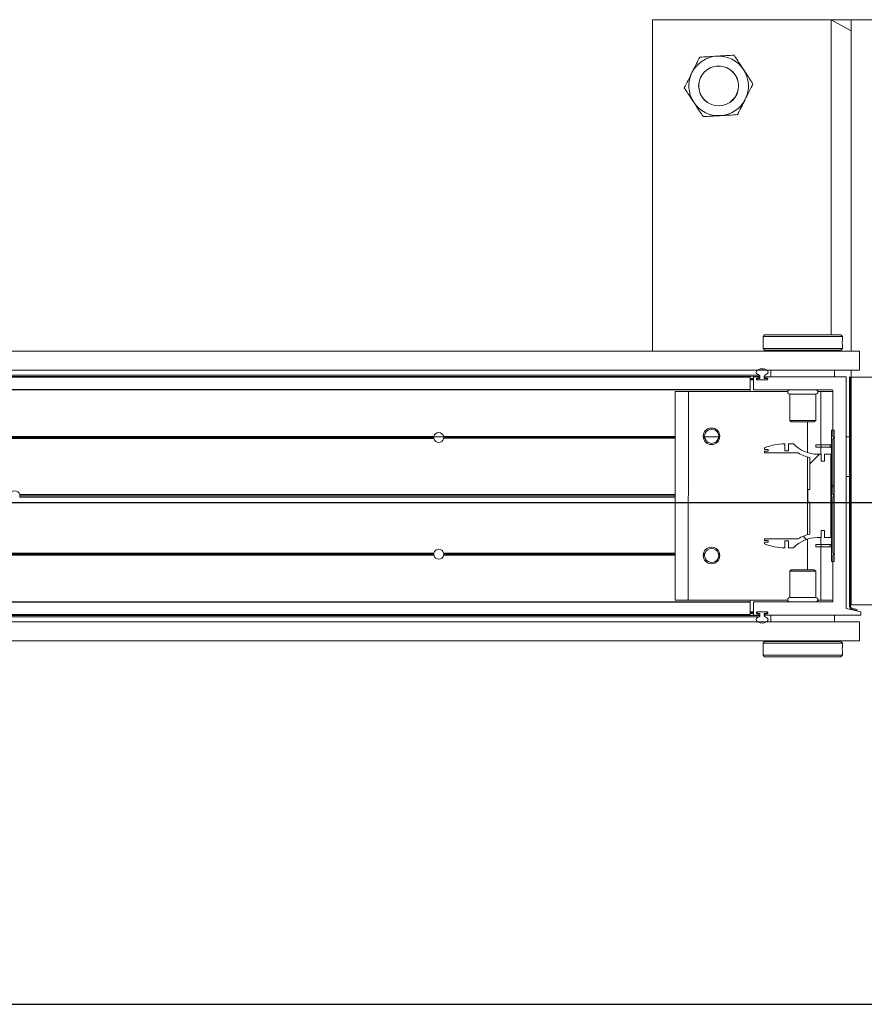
# Model space of a CAD drawing. Header units: feet. Extents: x 0 to 152726, y 0 to 59505.
# Tile 115 of 117: x 152355.9 to 152357.22, y 59421.09 to 59422.64. Entities that reach past the tile are written whole.
import ezdxf

# ---------------------------------------------------------------- set-up
doc = ezdxf.new("R2010")
doc.units = ezdxf.units.FT
doc.header["$LTSCALE"] = 0.1
doc.header["$MEASUREMENT"] = 0
for name, color, linetype, lineweight in [('BR_P_Rail_Object', 251, 'Continuous', 30), ('DR_P_Underdrain', 252, 'Continuous', 13), ('SC_Scratch7', 252, 'Continuous', 0)]:
    doc.layers.add(name, color=color, linetype=linetype, lineweight=lineweight)

# ---------------------------------------------------------------- blocks, each defined once
blk = doc.blocks.new('HIGH ST SCREENWALL_13 PANEL PLAN_2')
at = {"layer": 'SC_Scratch7', "lineweight": 0}
h = blk.add_hatch(dxfattribs=at)
h.set_pattern_fill('ANSI34', color=256, scale=0.1, style=0, pattern_type=2)
h.set_pattern_definition([(44.99814199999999, (-37.96426208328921, -14.21874450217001), (-0.5303118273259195, 0.53034622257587), []), (44.99814199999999, (-37.78748578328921, -14.21875020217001), (-0.5303118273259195, 0.53034622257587), []), (44.99814199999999, (-37.61070938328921, -14.21875600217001), (-0.5303118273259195, 0.53034622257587), []), (44.99814199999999, (-37.43393308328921, -14.21876170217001), (-0.5303118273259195, 0.53034622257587), [])])
h.paths.add_polyline_path([(-28.38139605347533, -0.1481617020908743), (-28.38096463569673, -0.1465518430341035), (-28.3894457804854, -0.1442790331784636, -0.3394542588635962), (-28.39129865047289, -0.1418641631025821), (-28.39128694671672, 0.218998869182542), (-28.39295361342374, 0.2189989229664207), (-28.39296531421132, -0.1418641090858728, 0.339454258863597), (-28.38987719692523, -0.1458888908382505)])
h = blk.add_hatch(dxfattribs=at)
h.set_pattern_fill('ANSI31', color=256, scale=0.01, style=0, pattern_type=2)
h.set_pattern_definition([(44.99814199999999, (-37.9729706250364, -14.22072872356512), (-0.08838530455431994, 0.08839103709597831), [])])
h.paths.add_polyline_path([(-28.42108126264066, 0.1355208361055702), (-28.42108795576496, -0.07085375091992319), (-28.41733796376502, -0.07085387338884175), (-28.41733127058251, 0.1355207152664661)])
h = blk.add_hatch(dxfattribs=at)
h.set_pattern_fill('ANSI38', color=256, scale=0.01, style=0, pattern_type=2)
h.set_pattern_definition([(44.99814199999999, (-37.87566250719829, -14.22925975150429), (-0.08838530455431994, 0.08839103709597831), []), (134.998142, (-37.87566250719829, -14.22925975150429), (-0.2651616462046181, 0.0883967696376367), [0.31249937, -0.18749962])])
h.paths.add_polyline_path([(-28.43215755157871, -0.0223247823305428), (-28.43215790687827, -0.03328276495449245), (-28.42254506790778, -0.0332830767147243), (-28.42254081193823, 0.09795025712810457), (-28.43215365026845, 0.09795056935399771), (-28.43215400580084, 0.08699258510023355), (-28.43779704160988, 0.08699276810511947), (-28.43779668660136, 0.09795075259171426), (-28.44343971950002, 0.09795093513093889, -0.2061892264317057), (-28.48107035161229, 0.1141594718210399), (-28.48910839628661, 0.1141597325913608), (-28.48910875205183, 0.1032017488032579), (-28.49468616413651, 0.1032019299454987), (-28.4946858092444, 0.1141599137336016, 0.09842250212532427), (-28.52670695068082, 0.1077961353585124), (-28.52670703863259, 0.1050894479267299), (-28.52097321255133, 0.1050892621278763), (-28.52097329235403, 0.1026286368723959), (-28.52670711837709, 0.1026288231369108), (-28.5267072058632, 0.09992213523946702), (-28.47381644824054, 0.09992041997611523, 0.0857050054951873), (-28.45534931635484, 0.09261790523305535), (-28.45535095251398, 0.04217715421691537), (-28.4586317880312, 0.04217726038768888), (-28.45863242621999, 0.02249226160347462), (-28.45535159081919, 0.02249215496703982), (-28.45535322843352, -0.02794859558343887, 0.08570500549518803), (-28.47382083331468, -0.03524991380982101), (-28.52671159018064, -0.03524819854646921), (-28.52671167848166, -0.03795488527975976), (-28.52097785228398, -0.03795507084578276), (-28.52097793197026, -0.0404156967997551), (-28.52671175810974, -0.0404155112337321), (-28.52671184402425, -0.04312219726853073, 0.09842250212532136), (-28.49469111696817, -0.04948805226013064), (-28.49469076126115, -0.03853007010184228), (-28.48911334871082, -0.03853025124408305), (-28.48911370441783, -0.04948823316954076), (-28.481075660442, -0.0494884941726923, -0.206189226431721), (-28.44344397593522, -0.03328239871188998), (-28.43780094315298, -0.03328258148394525), (-28.43780058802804, -0.0223245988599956)])
for p, q in [((-28.70303891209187, 0.7815078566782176), (-28.70305583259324, 0.2598422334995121)), ((-28.03637358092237, 0.7814862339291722), (-28.70303891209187, 0.7815078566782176)), ((-28.42180555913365, 0.2856696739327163), (-28.42178947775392, 0.7814987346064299)), ((-28.39053953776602, 0.7814977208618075), (-28.42178947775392, 0.7814987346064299)), ((-28.42178947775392, 0.7814987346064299), (-28.39054010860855, 0.7639196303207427)), ((-28.39053953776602, 0.7814977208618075), (-28.39055645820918, 0.2598320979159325)), ((-28.39053953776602, 0.7814977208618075), (-28.39054010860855, 0.7639196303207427)), ((-28.34887295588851, 0.7814963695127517), (-28.39053953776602, 0.7814977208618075)), ((-28.5289929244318, 0.2831731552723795), (-28.52899302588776, 0.2800453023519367)), ((-28.52649285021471, 0.2856730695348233), (-28.5289929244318, 0.2831731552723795)), ((-28.5289929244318, 0.2831731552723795), (-28.40399317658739, 0.2831691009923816)), ((-28.52649285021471, 0.2856730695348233), (-28.40649308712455, 0.2856691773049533)), ((-28.40399317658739, 0.2831691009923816), (-28.40649308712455, 0.2856691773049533)), ((-28.40399327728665, 0.2800399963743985), (-28.40399317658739, 0.2831691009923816)), ((-28.52899344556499, 0.2671056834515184), (-28.52899354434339, 0.2640590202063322)), ((-28.52899354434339, 0.2640590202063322), (-28.52649363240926, 0.2615589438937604)), ((-28.52899354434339, 0.2640590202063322), (-28.40399379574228, 0.264054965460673)), ((-28.40649386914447, 0.2615550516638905), (-28.40399379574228, 0.264054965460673)), ((-28.40432721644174, 0.2739746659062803), (-28.40431651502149, 0.2721655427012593)), ((-28.40399379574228, 0.264054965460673), (-28.40399369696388, 0.2671040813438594)), ((-32.36711100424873, 0.259961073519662), (-28.37753565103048, 0.259831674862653)), ((-28.52649363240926, 0.2615589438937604), (-28.40649386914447, 0.2615550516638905)), ((-28.52274363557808, 0.2615588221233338), (-28.52274369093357, 0.2598363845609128)), ((-28.41024391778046, 0.2598327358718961), (-28.41024386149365, 0.2615551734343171)), ((-28.37753660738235, 0.2303317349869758), (-28.37753565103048, 0.259831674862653)), ((-32.36711196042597, 0.2304611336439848), (-28.37753660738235, 0.2303317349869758)), ((-28.54941163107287, 0.2190171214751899), (-30.30637988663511, 0.2190741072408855)), ((-28.54941160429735, 0.2198373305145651), (-30.30635121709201, 0.2198943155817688)), ((-30.30631928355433, 0.2208079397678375), (-28.53378660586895, 0.2207504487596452)), ((-30.30625873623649, 0.2225402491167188), (-28.53505528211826, 0.2224828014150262)), ((-28.54941225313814, 0.1998242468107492), (-28.54941163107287, 0.2190171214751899)), ((-28.54941169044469, 0.2171706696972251), (-28.54420336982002, 0.2171705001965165)), ((-28.54941163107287, 0.2190171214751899), (-28.54941160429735, 0.2198373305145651)), ((-28.54420393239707, 0.1998372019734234), (-28.54420331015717, 0.2190169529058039)), ((-28.5433830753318, 0.2198371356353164), (-28.5352318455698, 0.2198368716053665)), ((-28.53920338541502, 0.2169334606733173), (-28.53920342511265, 0.2156988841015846)), ((-28.53916842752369, 0.2171703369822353), (-28.53824504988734, 0.2171703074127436)), ((-28.53523191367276, 0.2177535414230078), (-28.5383831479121, 0.2177536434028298)), ((-28.53824504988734, 0.2171703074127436), (-28.5382450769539, 0.2163369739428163)), ((-28.53824504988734, 0.2171703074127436), (-28.53722482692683, 0.2171702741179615)), ((-28.53378672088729, 0.2171701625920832), (-28.53722482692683, 0.2171702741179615)), ((-28.53441166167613, 0.2190166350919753), (-28.53441167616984, 0.2185737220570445)), ((-28.53378660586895, 0.2207504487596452), (-28.53378672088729, 0.2171701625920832)), ((-28.52712006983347, 0.2171699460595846), (-28.52711995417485, 0.2207502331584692)), ((-28.52349507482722, 0.2171698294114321), (-28.52712006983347, 0.2171699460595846)), ((-28.52649502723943, 0.2185734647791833), (-28.52649501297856, 0.2190163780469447)), ((-28.52252360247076, 0.2177531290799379), (-28.52567484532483, 0.2177532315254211)), ((-28.52567477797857, 0.2198365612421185), (-28.39919044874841, 0.2198324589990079)), ((-28.52170346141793, 0.2156983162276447), (-28.52170342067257, 0.2169328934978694)), ((-28.51649500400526, 0.2198362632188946), (-28.51649466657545, 0.2302529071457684)), ((-28.51649466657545, 0.2302529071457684), (-28.41649486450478, 0.2302496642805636)), ((-28.48211973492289, 0.2303351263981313), (-28.48211973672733, 0.2302517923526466)), ((-28.45086979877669, 0.2302507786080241), (-28.45086979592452, 0.2303341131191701)), ((-28.41649486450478, 0.2302496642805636), (-28.41649520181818, 0.2198330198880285)), ((-28.3983702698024, 0.2190122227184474), (-28.39838206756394, -0.1447501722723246)), ((-28.39295361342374, 0.2189989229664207), (-28.39296531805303, -0.1418641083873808)), ((-28.39295361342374, 0.2189989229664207), (-28.39128694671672, 0.218998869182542)), ((-28.39128694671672, 0.218998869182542), (-28.39129865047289, -0.1418641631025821)), ((-28.39056940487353, -0.1393337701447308), (-28.39055778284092, 0.218998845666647)), ((-28.39055741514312, 0.2303321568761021), (-28.39055778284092, 0.218998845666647)), ((-28.34889120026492, 0.2189974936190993), (-28.39055778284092, 0.218998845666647)), ((-28.54941176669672, 0.2148373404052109), (-28.54420344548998, 0.2148371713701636)), ((-28.54941171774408, 0.2163373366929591), (-28.54420339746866, 0.2163371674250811)), ((-28.53920340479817, 0.2163370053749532), (-28.5382450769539, 0.2163369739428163)), ((-28.53920293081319, 0.2156703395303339), (-28.53824509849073, 0.2156703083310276)), ((-28.5383832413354, 0.2148786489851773), (-28.5225236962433, 0.2148781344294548)), ((-28.53824509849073, 0.2156703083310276), (-28.53824512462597, 0.2148786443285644)), ((-28.5382450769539, 0.2163369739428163), (-28.53824509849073, 0.2156703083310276)), ((-28.53741179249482, 0.214836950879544), (-28.52349515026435, 0.2148364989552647)), ((-28.52266179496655, 0.2156698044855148), (-28.52266177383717, 0.2163364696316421)), ((-28.54941228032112, 0.1990040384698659), (-30.30707940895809, 0.1990610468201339)), ((-28.54941225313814, 0.1998242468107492), (-30.30705074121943, 0.1998812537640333)), ((-28.66732879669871, 0.1964037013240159), (-28.66733943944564, -0.1317206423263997)), ((-28.64649550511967, 0.1964030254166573), (-28.66732879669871, 0.1964037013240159)), ((-28.64649550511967, 0.1964030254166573), (-28.64650614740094, -0.1317213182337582)), ((-28.49012278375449, 0.1963979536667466), (-28.64649550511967, 0.1964030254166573)), ((-28.54941236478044, 0.1963998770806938), (-28.54941228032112, 0.1990040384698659)), ((-28.54941228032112, 0.1990040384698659), (-28.54941225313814, 0.1998242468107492)), ((-28.4200244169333, 0.1989998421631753), (-28.54337062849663, 0.1990038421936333)), ((-28.48691261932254, 0.1924403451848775), (-28.48691396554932, 0.1509574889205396)), ((-28.44607936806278, 0.1924390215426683), (-28.48691261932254, 0.1924403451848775)), ((-28.44608071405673, 0.1509561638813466), (-28.44607936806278, 0.1924390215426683)), ((-28.43816258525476, 0.1963962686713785), (-28.44286894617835, 0.1963964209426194)), ((-28.43816258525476, 0.1963962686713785), (-28.43816530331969, 0.1126047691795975)), ((-28.41920429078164, 0.196395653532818), (-28.43816258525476, 0.1963962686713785)), ((-28.41920658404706, 0.1256666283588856), (-28.41920423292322, 0.1981796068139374)), ((-28.48691396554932, 0.1509574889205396), (-28.48454199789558, 0.1485853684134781)), ((-28.44608071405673, 0.1509561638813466), (-28.48691396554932, 0.1509574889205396)), ((-28.44845283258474, 0.1485841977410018), (-28.48454199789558, 0.1485853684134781)), ((-28.45899743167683, 0.1485845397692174), (-28.45899899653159, 0.1003439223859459)), ((-28.44845283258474, 0.1485841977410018), (-28.44608071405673, 0.1509561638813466)), ((-29.04680848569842, 0.1240203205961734), (-30.1431615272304, 0.1240558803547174)), ((-29.04665668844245, 0.1256869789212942), (-30.1431614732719, 0.1257225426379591)), ((-29.04672867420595, 0.1252703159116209), (-29.03126537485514, 0.1252698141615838)), ((-28.66733109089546, 0.1256746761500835), (-29.03133733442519, 0.12568648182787)), ((-28.66733114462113, 0.1240080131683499), (-29.03118564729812, 0.1240198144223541)), ((-28.62090668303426, 0.1256731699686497), (-28.62305367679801, 0.1256732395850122)), ((-28.62071700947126, 0.1240065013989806), (-28.62289265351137, 0.1240065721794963)), ((-28.62088315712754, 0.1252565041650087), (-28.59877928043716, 0.1252557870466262)), ((-28.5971865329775, 0.1240057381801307), (-28.59894550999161, 0.1240057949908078)), ((-28.59702539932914, 0.1256723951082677), (-28.59875572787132, 0.1256724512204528)), ((-28.42108795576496, -0.07085375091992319), (-28.42108126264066, 0.1355208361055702)), ((-28.41733127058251, 0.1355207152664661), (-28.42108126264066, 0.1355208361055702)), ((-28.41920669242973, 0.1223333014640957), (-28.41670664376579, 0.1239998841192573)), ((-28.41670664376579, 0.1239998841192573), (-28.41920658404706, 0.1256666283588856)), ((-28.41733796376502, -0.07085387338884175), (-28.41733127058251, 0.1355207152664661)), ((-28.39837331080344, 0.1252492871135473), (-28.39295665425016, 0.125249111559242)), ((-29.04660042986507, 0.1223536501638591), (-30.14316158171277, 0.1223892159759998)), ((-28.66733119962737, 0.1223413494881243), (-29.0313938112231, 0.1223531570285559)), ((-28.62026095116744, 0.1223398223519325), (-28.62250876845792, 0.1223398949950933)), ((-28.59757052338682, 0.1223390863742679), (-28.59940167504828, 0.1223391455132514)), ((-28.49468616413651, 0.1032019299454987), (-28.49468580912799, 0.1141599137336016)), ((-28.48910839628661, 0.1141597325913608), (-28.48910875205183, 0.1032017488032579)), ((-28.48107035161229, 0.1141594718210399), (-28.48910839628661, 0.1141597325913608)), ((-28.44584074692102, 0.1088550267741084), (-28.44584062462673, 0.1126050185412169)), ((-28.43750742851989, 0.1088547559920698), (-28.44584074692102, 0.1088550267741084)), ((-28.43750730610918, 0.1126047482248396), (-28.44584062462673, 0.1126050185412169)), ((-28.4381654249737, 0.1088547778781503), (-28.43816577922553, 0.09795076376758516)), ((-28.43750742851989, 0.1088547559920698), (-28.43750730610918, 0.1126047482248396)), ((-28.4234987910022, 0.1088543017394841), (-28.43750742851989, 0.1088547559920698)), ((-28.42349866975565, 0.1126042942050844), (-28.43750730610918, 0.1126047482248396)), ((-28.4234987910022, 0.1088543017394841), (-28.42349866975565, 0.1126042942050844)), ((-28.4192095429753, 0.0344580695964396), (-28.41920669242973, 0.1223333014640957)), ((-28.52670711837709, 0.1026288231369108), (-28.5267072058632, 0.09992213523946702)), ((-28.5267072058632, 0.09992213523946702), (-28.47381644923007, 0.09992041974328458)), ((-28.52097329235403, 0.1026286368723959), (-28.52670711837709, 0.1026288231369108)), ((-28.52670695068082, 0.1077961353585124), (-28.52670703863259, 0.1050894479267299)), ((-28.52670703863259, 0.1050894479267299), (-28.52097321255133, 0.1050892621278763)), ((-28.52097321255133, 0.1050892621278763), (-28.52097329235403, 0.1026286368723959)), ((-28.48910875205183, 0.1032017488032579), (-28.49468616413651, 0.1032019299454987)), ((-28.45899921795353, 0.09350242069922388), (-28.45900318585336, -0.02883287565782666)), ((-28.43779668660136, 0.09795075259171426), (-28.4434397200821, 0.09795093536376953)), ((-28.43779704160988, 0.08699276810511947), (-28.43779668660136, 0.09795075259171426)), ((-28.43215365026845, 0.09795056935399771), (-28.43215400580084, 0.08699258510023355)), ((-28.42254081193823, 0.09795025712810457), (-28.43215365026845, 0.09795056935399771)), ((-28.42254506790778, -0.0332830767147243), (-28.42254081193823, 0.09795025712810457)), ((-28.45534931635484, 0.09261790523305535), (-28.45535095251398, 0.04217715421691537)), ((-28.43215400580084, 0.08699258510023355), (-28.43779704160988, 0.08699276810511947)), ((-28.39837533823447, 0.06274941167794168), (-28.39295868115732, 0.06274923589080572)), ((-28.66733404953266, 0.03446611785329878), (-29.69814725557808, 0.03449955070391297)), ((-28.66733411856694, 0.03234152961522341), (-29.69785288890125, 0.03237495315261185)), ((-28.4586317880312, 0.04217726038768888), (-28.45863242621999, 0.02249226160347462)), ((-28.45535095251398, 0.04217715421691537), (-28.4586317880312, 0.04217726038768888)), ((-28.41920968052, 0.030208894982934), (-28.41708502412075, 0.03233341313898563)), ((-28.41708502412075, 0.03233341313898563), (-28.4192095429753, 0.0344580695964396)), ((-28.66733418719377, 0.03021694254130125), (-29.69814739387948, 0.03025037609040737)), ((-28.45863242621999, 0.02249226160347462), (-28.45535159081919, 0.02249215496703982)), ((-28.45535159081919, 0.02249215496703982), (-28.45535322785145, -0.0279485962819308)), ((-28.41921253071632, -0.05766633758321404), (-28.41920968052, 0.030208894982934)), ((-28.43780094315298, -0.03328258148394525), (-28.43780058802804, -0.0223245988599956)), ((-28.43780058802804, -0.0223245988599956), (-28.43215755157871, -0.0223247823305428)), ((-28.43215755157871, -0.0223247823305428), (-28.43215790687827, -0.03328276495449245)), ((-28.52671175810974, -0.0404155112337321), (-28.52671184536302, -0.04312219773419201)), ((-28.52097793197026, -0.0404156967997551), (-28.52671175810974, -0.0404155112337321)), ((-28.52671159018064, -0.03524819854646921), (-28.52671167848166, -0.03795488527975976)), ((-28.52671167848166, -0.03795488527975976), (-28.52097785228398, -0.03795507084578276)), ((-28.47382083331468, -0.03524991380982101), (-28.52671159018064, -0.03524819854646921)), ((-28.52097785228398, -0.03795507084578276), (-28.52097793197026, -0.0404156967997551)), ((-28.49469111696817, -0.04948805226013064), (-28.49469076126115, -0.03853007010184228)), ((-28.49469076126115, -0.03853007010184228), (-28.48911334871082, -0.03853025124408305)), ((-28.48911334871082, -0.03853025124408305), (-28.48911370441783, -0.04948823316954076)), ((-28.45900340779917, -0.03567437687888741), (-28.45900497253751, -0.08391499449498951)), ((-28.44584571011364, -0.04418633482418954), (-28.44584583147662, -0.0479363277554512)), ((-28.44584571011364, -0.04418633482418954), (-28.43751239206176, -0.04418660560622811)), ((-28.44344397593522, -0.03328239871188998), (-28.43780094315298, -0.03328258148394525)), ((-28.43817003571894, -0.03328256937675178), (-28.43817038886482, -0.04418658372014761)), ((-28.43751239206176, -0.04418660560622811), (-28.43751251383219, -0.04793659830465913)), ((-28.43751239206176, -0.04418660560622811), (-28.42350375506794, -0.04418705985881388)), ((-28.43215790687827, -0.03328276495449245), (-28.42254506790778, -0.0332830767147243)), ((-28.42350387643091, -0.04793705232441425), (-28.42350375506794, -0.04418705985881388)), ((-29.04666274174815, -0.06097931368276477), (-30.14316752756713, -0.06094374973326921)), ((-29.04681443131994, -0.05931264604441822), (-30.14316747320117, -0.05927708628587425)), ((-29.04660626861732, -0.05764598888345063), (-30.14316742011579, -0.05761042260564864)), ((-28.6673370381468, -0.05765829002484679), (-29.03139964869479, -0.05764648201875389)), ((-28.66733714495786, -0.06099161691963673), (-29.03134338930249, -0.06097981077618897)), ((-28.66733709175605, -0.05932495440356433), (-29.031191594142, -0.05931315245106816)), ((-28.62091273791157, -0.06099312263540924), (-28.62305973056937, -0.06099305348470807)), ((-28.62072295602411, -0.05932646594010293), (-28.62289859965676, -0.05932639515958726)), ((-28.62026678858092, -0.05765981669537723), (-28.62251460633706, -0.05765974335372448)), ((-28.59757636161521, -0.05766055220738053), (-28.59940751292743, -0.05766049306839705)), ((-28.59703145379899, -0.06099389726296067), (-28.59876178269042, -0.06099384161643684)), ((-28.48911370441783, -0.04948823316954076), (-28.48107565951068, -0.0494884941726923)), ((-28.44584583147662, -0.0479363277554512), (-28.43751251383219, -0.04793659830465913)), ((-28.43817051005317, -0.04793657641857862), (-28.43817322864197, -0.131728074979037)), ((-28.43751251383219, -0.04793659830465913), (-28.42350387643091, -0.04793705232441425)), ((-28.41921499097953, -0.1335126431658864), (-28.41921263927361, -0.06099966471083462)), ((-28.41921263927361, -0.06099966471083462), (-28.41671259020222, -0.05933308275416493)), ((-28.41671259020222, -0.05933308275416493), (-28.41921253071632, -0.05766633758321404)), ((-28.42108795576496, -0.07085375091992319), (-28.41733796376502, -0.07085387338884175)), ((-28.48692166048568, -0.08628613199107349), (-28.48692300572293, -0.127768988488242)), ((-28.48454953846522, -0.0839141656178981), (-28.48692166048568, -0.08628613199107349)), ((-28.48692166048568, -0.08628613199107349), (-28.44608840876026, -0.08628745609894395)), ((-28.48454953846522, -0.0839141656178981), (-28.448460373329, -0.08391533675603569)), ((-28.44608840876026, -0.08628745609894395), (-28.448460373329, -0.08391533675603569)), ((-28.44608975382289, -0.1277703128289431), (-28.44608840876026, -0.08628745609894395)), ((-28.54942309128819, -0.1343286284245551), (-30.30709021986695, -0.1342716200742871)), ((-28.54942311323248, -0.1350167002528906), (-30.30706621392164, -0.1349596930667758)), ((-28.64650614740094, -0.1317213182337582), (-28.66733943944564, -0.1317206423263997)), ((-28.49013342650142, -0.1317263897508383), (-28.64650614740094, -0.1317213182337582)), ((-28.54942374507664, -0.1544738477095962), (-28.54942311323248, -0.1350167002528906)), ((-28.54942311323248, -0.1350167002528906), (-28.54942309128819, -0.1343286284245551)), ((-28.54942309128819, -0.1343286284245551), (-28.54942300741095, -0.1317244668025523)), ((-28.54421542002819, -0.1543418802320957), (-28.5442147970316, -0.135149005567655)), ((-28.54339456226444, -0.1343288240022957), (-28.42003522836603, -0.1343328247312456)), ((-28.48692300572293, -0.127768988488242), (-28.44608975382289, -0.1277703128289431)), ((-28.43817322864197, -0.131728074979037), (-28.44287958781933, -0.1317279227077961)), ((-28.41921493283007, -0.1317286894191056), (-28.43817322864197, -0.131728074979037)), ((-28.39056940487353, -0.1393337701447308), (-28.34890282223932, -0.1393351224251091)), ((-28.54942374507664, -0.1544738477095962), (-30.30638738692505, -0.1544168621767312)), ((-28.54942376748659, -0.155161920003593), (-28.54942374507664, -0.1544738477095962)), ((-28.54942368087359, -0.1524952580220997), (-28.5442153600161, -0.1524954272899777)), ((-28.54942365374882, -0.1516619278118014), (-28.5442153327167, -0.1516620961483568)), ((-28.54942363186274, -0.1509952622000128), (-28.54421531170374, -0.1509954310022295)), ((-28.54942360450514, -0.1501619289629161), (-28.54421528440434, -0.1501620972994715)), ((-28.53921531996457, -0.1510241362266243), (-28.53921536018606, -0.1522587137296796)), ((-28.5392153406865, -0.1516622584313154), (-28.5382570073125, -0.1516622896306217)), ((-28.53921482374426, -0.1509955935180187), (-28.53825698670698, -0.1509956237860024)), ((-28.53918041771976, -0.1524955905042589), (-28.53825703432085, -0.1524956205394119)), ((-28.53839517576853, -0.1530789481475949), (-28.53524394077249, -0.1530790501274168)), ((-28.52253553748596, -0.1502044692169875), (-28.53839508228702, -0.1502039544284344)), ((-28.5382570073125, -0.1516622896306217), (-28.53825703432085, -0.1524956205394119)), ((-28.53825703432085, -0.1524956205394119), (-28.53742370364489, -0.1524956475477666)), ((-28.53825698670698, -0.1509956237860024), (-28.53825700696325, -0.1516622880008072)), ((-28.53825695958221, -0.150203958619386), (-28.53825698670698, -0.1509956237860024)), ((-28.53742370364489, -0.1524956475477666), (-28.53379871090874, -0.1524957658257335)), ((-28.52350698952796, -0.1501627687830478), (-28.53742362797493, -0.150162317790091)), ((-28.53442375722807, -0.1538992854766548), (-28.53442377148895, -0.1543421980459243)), ((-28.53379871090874, -0.1524957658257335), (-28.53379882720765, -0.1560760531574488)), ((-28.52713217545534, -0.1560762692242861), (-28.52713205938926, -0.1524959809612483)), ((-28.52713205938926, -0.1524959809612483), (-28.5236939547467, -0.1524960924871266)), ((-28.52650712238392, -0.1543424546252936), (-28.52650710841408, -0.1538995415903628)), ((-28.5256868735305, -0.1530793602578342), (-28.52253563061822, -0.1530794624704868)), ((-28.52267370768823, -0.1516627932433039), (-28.52267368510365, -0.1509961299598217)), ((-28.52171539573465, -0.1522592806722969), (-28.52171535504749, -0.1510247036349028)), ((-28.39838206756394, -0.1447501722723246), (-28.37494478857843, -0.1501675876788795)), ((-28.38987719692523, -0.1458888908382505), (-28.38139605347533, -0.1481617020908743)), ((-28.38944578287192, -0.1442790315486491), (-28.38096463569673, -0.1465518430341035)), ((-28.38096463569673, -0.1465518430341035), (-28.38139605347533, -0.1481617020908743)), ((-28.37494478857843, -0.1501675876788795), (-28.37494495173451, -0.1551675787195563)), ((-32.36712481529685, -0.1658714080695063), (-28.37754946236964, -0.166000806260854)), ((-28.54942376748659, -0.155161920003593), (-30.30636337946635, -0.1551049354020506)), ((-30.30633150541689, -0.1560185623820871), (-28.53379882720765, -0.1560760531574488)), ((-30.30627107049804, -0.1577508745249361), (-28.5350676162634, -0.1578083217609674)), ((-28.53524400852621, -0.1551623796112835), (-28.54339523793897, -0.1551621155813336)), ((-28.37494495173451, -0.1551675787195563), (-28.52568694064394, -0.1551626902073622)), ((-28.51650750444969, -0.1655796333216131), (-28.51650716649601, -0.1551629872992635)), ((-28.41650770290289, -0.1655828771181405), (-28.51650750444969, -0.1655796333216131)), ((-28.48213257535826, -0.1655807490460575), (-28.48213258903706, -0.1659974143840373)), ((-28.45088265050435, -0.1659984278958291), (-28.45088263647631, -0.1655817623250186)), ((-28.41650736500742, -0.1551662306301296), (-28.41650770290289, -0.1655828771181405)), ((-28.3775504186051, -0.1955007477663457), (-28.37754946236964, -0.166000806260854)), ((-32.36712577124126, -0.1953713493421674), (-28.3775504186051, -0.1955007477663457)), ((-28.52900857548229, -0.1993849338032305), (-28.52900867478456, -0.202434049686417)), ((-28.52650850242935, -0.19688502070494), (-28.52900857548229, -0.1993849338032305)), ((-28.40400882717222, -0.1993889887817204), (-28.52900857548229, -0.1993849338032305)), ((-28.40650873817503, -0.1968889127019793), (-28.52650850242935, -0.19688502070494)), ((-28.52275845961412, -0.1954960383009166), (-28.52275850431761, -0.1968851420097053)), ((-28.41025873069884, -0.196888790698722), (-28.4102586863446, -0.1954996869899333)), ((-28.40400882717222, -0.1993889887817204), (-28.40650873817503, -0.1968889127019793)), ((-28.40400892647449, -0.2024356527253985), (-28.40400882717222, -0.1993889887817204)), ((-28.52900909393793, -0.215369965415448), (-28.52900919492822, -0.2184990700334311)), ((-28.52867515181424, -0.2093046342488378), (-28.52868585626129, -0.2074955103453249)), ((-28.40400944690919, -0.2185031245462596), (-28.40400934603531, -0.215375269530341)), ((-28.52900919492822, -0.2184990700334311), (-28.52650928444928, -0.2209991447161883)), ((-28.40400944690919, -0.2185031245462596), (-28.52900919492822, -0.2184990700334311)), ((-28.40650952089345, -0.2210030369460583), (-28.52650928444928, -0.2209991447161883)), ((-28.40650952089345, -0.2210030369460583), (-28.40400944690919, -0.2185031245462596))]:
    blk.add_line(p, q, dxfattribs=at)
for centre, radius in [((-28.59887583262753, 0.6773380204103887), 0.0314166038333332), ((-28.59887583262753, 0.6773380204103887), 0.03124993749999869), ((-28.610039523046, 0.1260894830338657), 0.01302080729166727), ((-28.61004560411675, -0.06141014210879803), 0.01302080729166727)]:
    blk.add_circle(centre, radius, dxfattribs=at)
for centre, radius, start, end in [((-28.59887583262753, 0.6773380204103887), 0.04687490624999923, 93.33381642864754, 153.333816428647), ((-28.59887583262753, 0.6773380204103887), 0.0468749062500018, 33.33381642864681, 93.33381642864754), ((-28.59887583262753, 0.6773380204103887), 0.04687490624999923, 153.333816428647, 213.3338164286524), ((-28.59887583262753, 0.6773380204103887), 0.0468749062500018, 333.3338164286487, 33.33381642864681), ((-28.59887583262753, 0.6773380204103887), 0.04687490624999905, 213.3338164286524, 273.3338164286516), ((-28.59887583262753, 0.6773380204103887), 0.04687490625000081, 273.3338164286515, 333.3338164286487), ((-28.5913109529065, 0.2736178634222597), 0.06265684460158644, 354.0342443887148, 5.88784886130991), ((-28.54338310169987, 0.2190169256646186), 0.0008202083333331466, 89.99814166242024, 179.9981416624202), ((-28.53838317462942, 0.2169334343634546), 0.0008202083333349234, 89.9981416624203, 179.9981416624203), ((-28.53722486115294, 0.2161290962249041), 0.001041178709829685, 89.9981416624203, 168.4830518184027), ((-28.53523188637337, 0.2185737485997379), 0.0008202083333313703, 269.9981416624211, 359.9981416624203), ((-28.53523187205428, 0.2190166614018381), 0.0008202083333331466, 359.9981416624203, 89.99814166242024), ((-28.53560361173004, 0.22075050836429), 0.001817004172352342, 359.9981400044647, 72.43568222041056), ((-28.52530294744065, 0.2207501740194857), 0.001817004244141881, 107.5606013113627, 179.9981416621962), ((-28.52567481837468, 0.2185734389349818), 0.0008202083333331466, 179.9981416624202, 269.9981416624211), ((-28.52567480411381, 0.2190163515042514), 0.0008202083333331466, 89.99814166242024, 179.9981416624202), ((-28.5234951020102, 0.2163364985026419), 0.0008333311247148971, 359.9981056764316, 89.99814166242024), ((-28.52252362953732, 0.2169329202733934), 0.0008202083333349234, 359.9981416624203, 89.9981416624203), ((-28.39919047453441, 0.2190122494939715), 0.0008202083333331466, 359.9981416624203, 89.99814166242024), ((-28.53838321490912, 0.2156988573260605), 0.0008202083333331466, 179.9981416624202, 269.9981416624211), ((-28.53741176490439, 0.2156702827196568), 0.0008333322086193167, 179.9982015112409, 269.9981416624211), ((-28.52349512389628, 0.2156698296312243), 0.0008333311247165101, 269.9981416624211, 359.9981802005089), ((-28.52252366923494, 0.2156983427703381), 0.0008202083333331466, 269.9981416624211, 359.9981416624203), ((-28.5433706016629, 0.1998371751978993), 0.0008333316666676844, 179.9981416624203, 269.9981416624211), ((-28.4869125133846, 0.1957211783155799), 0.003280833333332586, 89.99814166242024, 269.9981416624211), ((-28.44607926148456, 0.1957198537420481), 0.003280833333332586, 269.9981416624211, 89.99814166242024), ((-28.42002444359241, 0.1981796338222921), 0.0008202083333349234, 359.9981416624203, 89.9981416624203), ((-29.03899706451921, 0.1241491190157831), 0.007812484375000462, 168.6473907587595, 180.9446345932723), ((-29.03899706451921, 0.1241491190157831), 0.007812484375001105, 180.9446345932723, 193.2865001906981), ((-29.03899706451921, 0.1241491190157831), 0.007812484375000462, 11.34889256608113, 168.6473907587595), ((-29.03899706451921, 0.1241491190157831), 0.007812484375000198, 346.7097831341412, 359.0516487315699), ((-29.03899706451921, 0.1241491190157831), 0.007812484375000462, 359.0516487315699, 11.34889256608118), ((-28.60983118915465, 0.126089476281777), 0.01108331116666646, 357.8436572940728, 182.1526260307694), ((-28.60983118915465, 0.126089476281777), 0.01108331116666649, 182.1526260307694, 190.8324766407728), ((-28.60983118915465, 0.126089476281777), 0.01108331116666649, 190.8324766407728, 199.7742688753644), ((-28.60983118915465, 0.126089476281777), 0.01108331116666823, 340.222014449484, 349.1638066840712), ((-28.60983118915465, 0.126089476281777), 0.01108331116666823, 349.1638066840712, 357.8436572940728), ((-29.03899706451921, 0.1241491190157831), 0.007812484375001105, 193.2865001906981, 346.7097831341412), ((-28.60983118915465, 0.126089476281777), 0.01108331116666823, 199.7742688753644, 340.222014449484), ((-28.49468852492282, 0.03043000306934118), 0.08372991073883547, 89.9981416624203, 112.4825022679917), ((-28.44343803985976, 0.1497417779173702), 0.05179084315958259, 223.3961394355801, 269.9981416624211), ((-28.42349886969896, 0.1064376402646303), 0.002416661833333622, 359.9981416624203, 89.9981416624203), ((-28.42349886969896, 0.1064376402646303), 0.006166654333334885, 66.92587189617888, 89.9981416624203), ((-28.44343803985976, 0.1497417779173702), 0.05835250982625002, 238.6273874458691, 258.2216459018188), ((-29.70566537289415, 0.03237520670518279), 0.007812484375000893, 15.77834138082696, 164.2179419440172), ((-29.70566537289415, 0.03237520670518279), 0.00781248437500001, 344.2179419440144, 359.9981416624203), ((-29.70566537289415, 0.03237520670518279), 0.00781248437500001, 359.9981416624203, 15.77834138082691), ((-28.44344565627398, -0.08507324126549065), 0.05835250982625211, 101.774637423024, 121.3688958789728), ((-28.49468840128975, 0.03424185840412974), 0.08372991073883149, 247.5137810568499, 269.9981416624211), ((-28.44344565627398, -0.08507324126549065), 0.05179084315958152, 89.9981416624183, 136.600143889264), ((-28.42350367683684, -0.04177039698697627), 0.002416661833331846, 269.9981416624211, 359.9981416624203), ((-29.03900301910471, -0.05944195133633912), 0.007812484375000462, 179.0516487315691, 191.3488925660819), ((-29.03900301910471, -0.05944195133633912), 0.007812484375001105, 166.7097831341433, 179.0516487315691), ((-29.03900301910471, -0.05944195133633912), 0.007812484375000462, 191.3488925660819, 348.6473907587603), ((-29.03900301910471, -0.05944195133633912), 0.007812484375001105, 13.2865001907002, 166.7097831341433), ((-29.03900301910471, -0.05944195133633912), 0.007812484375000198, 0.9446345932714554, 13.2865001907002), ((-29.03900301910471, -0.05944195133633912), 0.007812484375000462, 348.6473907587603, 0.9446345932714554), ((-28.60983727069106, -0.06141014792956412), 0.01108331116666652, 177.8436572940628, 2.152626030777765), ((-28.60983727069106, -0.06141014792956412), 0.01108331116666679, 169.1638066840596, 177.8436572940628), ((-28.60983727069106, -0.06141014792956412), 0.01108331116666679, 160.2220144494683, 169.1638066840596), ((-28.60983727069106, -0.06141014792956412), 0.01108331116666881, 19.77426887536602, 160.2220144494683), ((-28.60983727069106, -0.06141014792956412), 0.01108331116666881, 10.83247664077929, 19.77426887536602), ((-28.60983727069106, -0.06141014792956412), 0.01108331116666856, 2.152626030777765, 10.83247664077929), ((-28.42350367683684, -0.04177039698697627), 0.006166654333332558, 269.9981416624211, 293.0704114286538), ((-28.54339458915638, -0.1351490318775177), 0.0008202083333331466, 89.99814166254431, 179.9981416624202), ((-28.4869231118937, -0.1310498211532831), 0.00328083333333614, 89.99814166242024, 269.9981416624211), ((-28.44608986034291, -0.1310511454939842), 0.00328083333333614, 269.9981416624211, 89.99814166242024), ((-28.42003520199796, -0.133512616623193), 0.0008202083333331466, 269.9981416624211, 359.9981416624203), ((-28.54339521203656, -0.1543419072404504), 0.0008202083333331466, 179.9981416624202, 269.9981416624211), ((-28.53839514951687, -0.152258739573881), 0.0008202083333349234, 179.9981416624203, 269.9981416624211), ((-28.53839510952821, -0.1510241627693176), 0.0008202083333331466, 89.99814166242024, 179.9981416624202), ((-28.53742367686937, -0.1516623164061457), 0.0008333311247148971, 179.9981056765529, 269.9981416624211), ((-28.53742365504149, -0.1509956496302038), 0.000833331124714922, 89.9981416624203, 179.9981802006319), ((-28.53524398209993, -0.1543421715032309), 0.0008202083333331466, 269.9981416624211, 359.9981416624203), ((-28.53524396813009, -0.1538992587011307), 0.0008202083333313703, 359.9981416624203, 89.99814166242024), ((-28.5256869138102, -0.154342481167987), 0.0008202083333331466, 179.9981416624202, 269.9981416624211), ((-28.52568689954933, -0.1538995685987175), 0.0008202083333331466, 89.99814166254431, 179.9981416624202), ((-28.52369392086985, -0.1514549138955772), 0.00104117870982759, 269.9981416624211, 348.4830518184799), ((-28.52350701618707, -0.150996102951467), 0.0008333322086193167, 359.9982015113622, 89.9981416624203), ((-28.52253560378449, -0.1522592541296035), 0.0008202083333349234, 269.9981416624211, 359.9981416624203), ((-28.52253556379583, -0.1510246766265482), 0.0008202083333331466, 359.9981416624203, 89.99814166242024), ((-28.38879865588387, -0.1418642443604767), 0.004166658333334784, 179.99814166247, 254.998141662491), ((-28.38879865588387, -0.1418642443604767), 0.002499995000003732, 179.9981416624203, 254.9981416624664), ((-28.5356158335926, -0.1560759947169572), 0.001817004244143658, 287.5606013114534, 359.9981416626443), ((-28.52531516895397, -0.1560763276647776), 0.001817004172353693, 179.9981400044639, 252.4356822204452), ((-28.34169141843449, -0.2089478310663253), 0.0626568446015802, 174.0342443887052, 185.8878488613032)]:
    blk.add_arc(centre, radius, start, end, dxfattribs=at)
for centre, major_axis, ratio, end_param in [((-28.53045307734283, 0.2270705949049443), (0.009374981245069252, -3.040691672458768e-07), 0.5617178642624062, 10.48246647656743), ((-28.53046570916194, -0.1623964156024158), (-0.009374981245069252, 3.040691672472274e-07), 0.5617178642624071, 10.4824664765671)]:
    blk.add_ellipse(centre, major_axis=major_axis, ratio=ratio, start_param=5.225496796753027, end_param=end_param, dxfattribs=at)
for points, knots in [([(-28.64076495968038, 0.6983750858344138), (-28.64047701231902, 0.6989484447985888), (-28.63829679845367, 0.7032897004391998), (-28.63418616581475, 0.7114748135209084), (-28.63048615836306, 0.7188422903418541), (-28.62861920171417, 0.7225597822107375)], [0, 0, 0, 0, 0.070102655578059, 0.5307909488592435, 1, 1, 1, 1]), ([(-28.62861920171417, 0.7225597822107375), (-28.62423145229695, 0.7228153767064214), (-28.61537550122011, 0.7233312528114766), (-28.60622072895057, 0.7238645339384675), (-28.60160176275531, 0.7241335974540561)], [0, 0, 0, 0, 0.4954579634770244, 1, 1, 1, 1]), ([(-28.60160176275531, 0.7241335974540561), (-28.60096124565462, 0.724170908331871), (-28.59611150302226, 0.7244534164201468), (-28.58696766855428, 0.7249860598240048), (-28.57873724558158, 0.7254654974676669), (-28.57458432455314, 0.7257074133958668)], [0, 0, 0, 0, 0.07010265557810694, 0.5307909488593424, 1, 1, 1, 1]), ([(-28.57458432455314, 0.7257074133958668), (-28.57268393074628, 0.7228180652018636), (-28.56886400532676, 0.7170102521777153), (-28.5638605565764, 0.7094030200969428), (-28.56079430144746, 0.7047410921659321), (-28.55971264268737, 0.7030965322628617)], [0, 0, 0, 0, 0.3905333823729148, 0.7850020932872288, 1, 1, 1, 1]), ([(-28.65291071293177, 0.6741903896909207), (-28.65093818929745, 0.6781180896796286), (-28.64695697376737, 0.6860455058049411), (-28.64284142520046, 0.6942404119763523), (-28.64076495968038, 0.6983750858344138)], [0, 0, 0, 0, 0.4954579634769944, 1, 1, 1, 1]), ([(-28.55971264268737, 0.7030965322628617), (-28.55768900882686, 0.7000198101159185), (-28.55360979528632, 0.6938177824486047), (-28.54865905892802, 0.6862906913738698), (-28.54575982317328, 0.6818826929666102), (-28.54484095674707, 0.6804856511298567)], [0, 0, 0, 0, 0.4020739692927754, 0.8104971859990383, 1, 1, 1, 1]), ([(-28.63803902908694, 0.6515795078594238), (-28.63912069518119, 0.6532240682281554), (-28.64216524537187, 0.6578529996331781), (-28.64716890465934, 0.6654605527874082), (-28.65098916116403, 0.6712688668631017), (-28.65291071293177, 0.6741903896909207)], [0, 0, 0, 0, 0.2149974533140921, 0.6051517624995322, 1, 1, 1, 1]), ([(-28.54484095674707, 0.6804856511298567), (-28.5468134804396, 0.6765579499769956), (-28.5507946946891, 0.6686305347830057), (-28.55491024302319, 0.6604356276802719), (-28.55698671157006, 0.6563009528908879)], [0, 0, 0, 0, 0.4954579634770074, 1, 1, 1, 1]), ([(-28.62316734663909, 0.6289686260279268), (-28.6240862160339, 0.6303656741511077), (-28.62695657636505, 0.6347297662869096), (-28.63190611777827, 0.6422550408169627), (-28.63598539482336, 0.6484571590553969), (-28.63803902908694, 0.6515795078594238)], [0, 0, 0, 0, 0.189503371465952, 0.5919695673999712, 1, 1, 1, 1]), ([(-28.55698671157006, 0.6563009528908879), (-28.5572746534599, 0.6557275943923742), (-28.55945487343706, 0.6513863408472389), (-28.56356550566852, 0.6432012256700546), (-28.56726551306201, 0.6358337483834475), (-28.56913246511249, 0.6321162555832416)], [0, 0, 0, 0, 0.07010265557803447, 0.5307909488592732, 1, 1, 1, 1]), ([(-28.59614990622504, 0.6305424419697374), (-28.59679042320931, 0.6305051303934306), (-28.60164016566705, 0.6302226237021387), (-28.61078399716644, 0.6296899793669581), (-28.6190144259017, 0.6292105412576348), (-28.62316734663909, 0.6289686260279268)], [0, 0, 0, 0, 0.07010265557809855, 0.5307909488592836, 1, 1, 1, 1]), ([(-28.56913246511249, 0.6321162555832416), (-28.57352021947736, 0.6318606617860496), (-28.58237616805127, 0.6313447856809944), (-28.59153093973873, 0.6308115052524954), (-28.59614990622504, 0.6305424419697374)], [0, 0, 0, 0, 0.4954579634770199, 1, 1, 1, 1]), ([(-28.40433349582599, 0.2736120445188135), (-28.40432579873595, 0.2743415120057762), (-28.40431040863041, 0.2758003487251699), (-28.40420263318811, 0.2777504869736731), (-28.4040857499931, 0.2792109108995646), (-28.40400159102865, 0.280043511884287), (-28.40400173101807, 0.2800409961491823), (-28.404001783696, 0.2800399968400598)], [0, 0, 0, 0, 0.2140444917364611, 0.4280607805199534, 0.6428083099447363, 0.8580379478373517, 1, 1, 1, 1]), ([(-28.40403053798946, 0.2674656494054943), (-28.40403049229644, 0.2674651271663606), (-28.40399877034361, 0.2671126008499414), (-28.40398408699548, 0.2670285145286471), (-28.40401964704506, 0.2673401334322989), (-28.40412341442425, 0.2684331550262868), (-28.4042425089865, 0.2700863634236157), (-28.40432173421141, 0.2719168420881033), (-28.40433015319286, 0.2731302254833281), (-28.40433349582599, 0.2736120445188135)], [0, 0, 0, 0, 0.0002623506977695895, 0.1771374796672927, 0.3531789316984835, 0.5291976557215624, 0.706035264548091, 0.8832702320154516, 1, 1, 1, 1]), ([(-28.52897183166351, -0.2027956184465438), (-28.52897187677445, -0.2027950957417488), (-28.52900360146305, -0.2024425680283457), (-28.52901828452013, -0.2023584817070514), (-28.52898272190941, -0.2026700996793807), (-28.52887895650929, -0.203763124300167), (-28.52875986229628, -0.2054163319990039), (-28.52868063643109, -0.2072468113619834), (-28.52867222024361, -0.2084601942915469), (-28.52866887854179, -0.2089420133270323)], [0, 0, 0, 0, 0.0002623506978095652, 0.1771374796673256, 0.3531789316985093, 0.5291976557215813, 0.7060352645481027, 0.8832702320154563, 1, 1, 1, 1]), ([(-28.52866887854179, -0.2089420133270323), (-28.52867657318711, -0.2096714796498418), (-28.52869196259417, -0.2111303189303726), (-28.52879973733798, -0.2130804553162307), (-28.52891662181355, -0.2145408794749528), (-28.52900077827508, -0.2153734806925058), (-28.52900064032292, -0.2153709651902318), (-28.52900058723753, -0.2153699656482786)], [0, 0, 0, 0, 0.2140444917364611, 0.4280607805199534, 0.6428083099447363, 0.8580379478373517, 1, 1, 1, 1])]:
    blk.add_open_spline(points, degree=3, knots=knots, dxfattribs=at)
blk = doc.blocks.new('Bridge plan')
at = {"layer": 'BR_P_Rail_Object', "lineweight": -3}
blk.add_line((1828212.789513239, 711623.1422486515), (1828067.901254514, 711623.142248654), dxfattribs=at)
at = {"layer": 'DR_P_Underdrain', "lineweight": -3, "flags": 128}
blk.add_lwpolyline([(1828080.719098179, 711622.3534554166), (1828107.976002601, 711622.3533455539)], dxfattribs=at)
at = {"layer": 'SC_Scratch7', "lineweight": -3, "rotation": 359.9997690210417}
blk.add_blockref('HIGH ST SCREENWALL_13 PANEL PLAN_2', (1828124.657819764, 711623.1207852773), dxfattribs=at)
blk = doc.blocks.new('Trellis Base')
blk.add_blockref('Bridge plan', (-1675739.0632623, -652201.2630976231))

msp = doc.modelspace()

# ---------------------------------------------------------------- block references
msp.add_blockref('Trellis Base', (0, 0))

doc.saveas('drawing.dxf')
